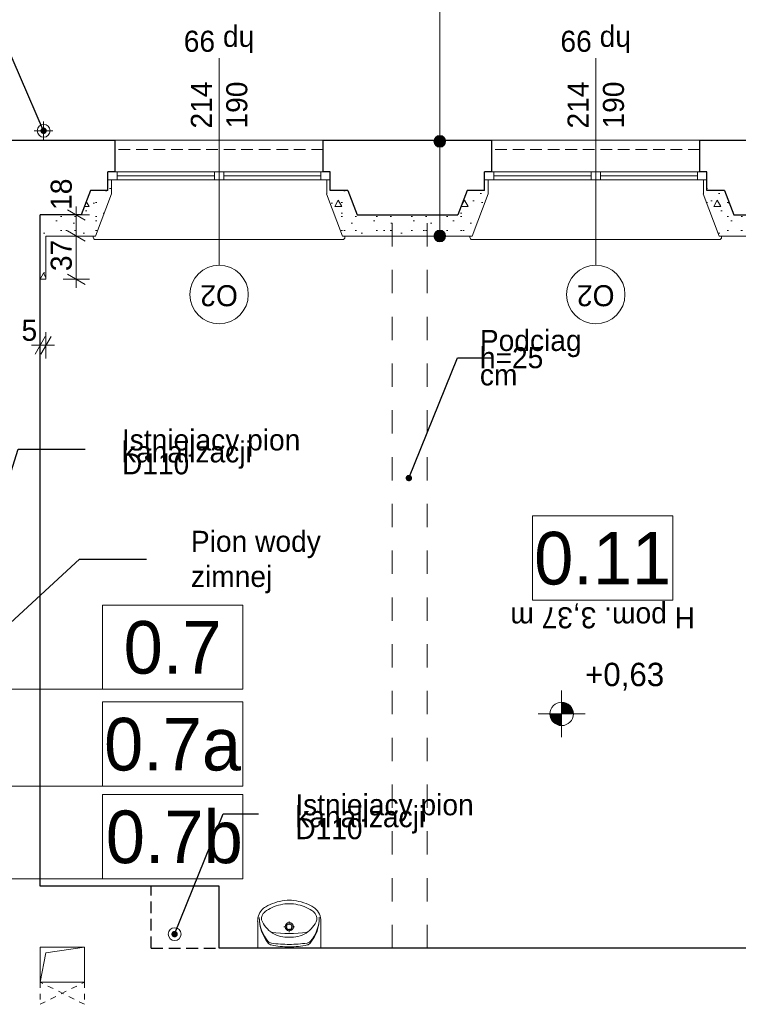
# Model space of a CAD drawing. Extents: x -145259 to -66341, y -2316 to 227384.
# Tile 30 of 141: x -87653 to -81510, y 54284 to 62704. Entities that reach past the tile are written whole.
import ezdxf

# ---------------------------------------------------------------- set-up
doc = ezdxf.new("R2010")
doc.units = 0
doc.header["$MEASUREMENT"] = 0
for name, pattern in [('Hidden Line', [100, 50, -50]), ('Krawędzie ukryte', [150, 100, -50]), ('Przerywana', [400, 200, -200])]:
    doc.linetypes.add(name, pattern=pattern)
for name, color, linetype in [('Arch ocieplenie', 7, 'Continuous'), ('Arch opisy', 7, 'Continuous'), ('Arch wymiary', 7, 'Continuous'), ('INWENT RZĘDNE', 7, 'Continuous'), ('INWENT wyposarzenie', 7, 'Continuous')]:
    doc.layers.add(name, color=color, linetype=linetype)
for name, color, linetype, lineweight in [('Arch ocieplenie_Nr_Pióra__21', 7, 'Continuous', 13), ('Arch opisy okien_Nr_Pióra__21', 7, 'Continuous', 13), ('Arch opisy_Nr_Pióra__1', 7, 'Continuous', 25), ('Arch opisy_Nr_Pióra__21', 7, 'Continuous', 13), ('Arch przebicia_Nr_Pióra__21', 7, 'Continuous', 13), ('Arch wymiary_Nr_Pióra__21', 7, 'Continuous', 13), ('Arch wymiary_Nr_Pióra__5', 7, 'Continuous', 13), ('Inwent kominy_Nr_Pióra__21', 7, 'Continuous', 13), ('INWENT ODWODNIENIE_Nr_Pióra__21', 7, 'Continuous', 13), ('INWENT OPISY_Nr_Pióra__21', 7, 'Continuous', 13), ('INWENT RZĘDNE_Nr_Pióra__21', 7, 'Continuous', 13), ('INWENT STROPY_Nr_Pióra__21', 7, 'Continuous', 13), ('INWENT wyposarzenie_Nr_Pióra__21', 7, 'Continuous', 13), ('INWENT. OKNA_Nr_Pióra__21', 7, 'Continuous', 13), ('INWENT.ŚCIANY_Nr_Pióra__1', 7, 'Continuous', 25), ('INWENT.ŚCIANY_Nr_Pióra__21', 7, 'Continuous', 13)]:
    doc.layers.add(name, color=color, linetype=linetype, lineweight=lineweight)
doc.layers.add('INWENT kanalizacja_Nr_Pióra__118', color=7, linetype='Continuous', lineweight=13, true_color=0x573938)
doc.styles.add('GENERATED_STYLE_1', font='txt')
doc.styles.add('GENERATED_STYLE_2', font='txt')
doc.styles.add('GENERATED_STYLE_4', font='txt')
doc.styles.add('GENERATED_STYLE_5', font='txt')
doc.styles.add('GENERATED_STYLE_7', font='txt')
doc.styles.add('GENERATED_STYLE_8', font='txt')
doc.dimstyles.new('GENERATED_STYLE__1', dxfattribs={"dimtxt": 179.999995, "dimasz": 114, "dimexe": 0.18, "dimexo": 0, "dimgap": 0.09, "dimtad": 1, "dimdec": 0, "dimlfac": 0.1, "dimzin": 0, "dimdsep": 46, "dimtxsty": 'GENERATED_STYLE_1', "dimblk": 'ARROWHEAD_2', "dimblk1": 'ARROWHEAD_2', "dimblk2": 'ARROWHEAD_2', "dimcen": 0.09, "dimclrd": 7, "dimclre": 7, "dimclrt": 7, "dimazin": 0, "dimtfac": 1, "dimtdec": 4, "dimtmove": 0, "dimatfit": 3, "dimfxl": 0, "dimtolj": 1, "dimtzin": 0, "dimarcsym": 0})
doc.dimstyles.new('GENERATED_STYLE__2', dxfattribs={"dimtxt": 179.999995, "dimasz": 114, "dimexe": 0.18, "dimexo": 0, "dimgap": 0.09, "dimtad": 1, "dimtih": 1, "dimtoh": 1, "dimdec": 0, "dimlfac": 0.1, "dimzin": 0, "dimdsep": 46, "dimtxsty": 'GENERATED_STYLE_1', "dimblk": 'ARROWHEAD_2', "dimblk1": 'ARROWHEAD_2', "dimblk2": 'ARROWHEAD_2', "dimcen": 0.09, "dimclrd": 7, "dimclre": 7, "dimclrt": 7, "dimazin": 0, "dimtfac": 1, "dimtdec": 4, "dimtmove": 0, "dimatfit": 3, "dimfxl": 0, "dimtolj": 1, "dimtzin": 0, "dimarcsym": 0})
doc.dimstyles.new('GENERATED_STYLE__9', dxfattribs={"dimtxt": 0.18, "dimasz": 109.44, "dimexe": 0.18, "dimexo": 0.0625, "dimgap": 0.09, "dimtad": 0, "dimtih": 1, "dimtoh": 1, "dimdec": 4, "dimzin": 0, "dimdsep": 46, "dimcen": 0.09, "dimadec": 0, "dimazin": 0, "dimtfac": 1, "dimtdec": 4, "dimtmove": 0, "dimatfit": 3, "dimldrblk": 'ARROWHEAD_11', "dimfxl": 0, "dimtolj": 1, "dimtzin": 0, "dimarcsym": 0})
pattern_1 = [(0, (0, 0), (0, 623.5383), [60, -300]), (0, (180, 311.8), (0, 623.5383), [60, -300]), (60, (0, 0), (-540, 311.769), [60, -300]), (60, (360, 0), (-540, 311.769), [60, -300]), (120, (60, 0), (540, 311.769), [60, -300]), (120, (420, 0), (540, 311.769), [60, -300]), (0, (0, 60), (0, 120), [0, -120, 0, -180]), (45, (60, 60), (-84.85282, 84.85282), [0, -90, 0, -150])]

# ---------------------------------------------------------------- blocks, each defined once
blk = doc.blocks.new('Ściana_16', base_point=(-81118.7, 61033.6))
at = {"layer": 'Arch ocieplenie_Nr_Pióra__21', "linetype": 'Continuous'}
h = blk.add_hatch(dxfattribs=at)
h.set_pattern_fill('Structural_Concrete', color=256, style=0, pattern_type=2)
h.set_pattern_definition(pattern_1)
h.paths.add_polyline_path([(-81118.7, 61033.6), (-81548.7, 61033.6), (-81672.8, 60853.6), (-81118.7, 60853.6)], flags=0)
for p, q in [((-81118.7, 61033.6), (-81548.7, 61033.6)), ((-81672.8, 60853.6), (-81118.7, 60853.6))]:
    blk.add_line(p, q, dxfattribs=at)
blk = doc.blocks.new('Ściana_17', base_point=(-81548.7, 61033.6))
at = {"layer": 'Arch ocieplenie_Nr_Pióra__21', "linetype": 'Continuous'}
h = blk.add_hatch(dxfattribs=at)
h.set_pattern_fill('Structural_Concrete', color=256, style=0, pattern_type=2)
h.set_pattern_definition(pattern_1)
h.paths.add_polyline_path([(-81548.7, 61033.6), (-81628.7, 61243.6), (-81809.9, 61213.6), (-81672.8, 60853.6)], flags=0)
for p, q in [((-81809.9, 61213.6), (-81672.8, 60853.6)), ((-81548.7, 61033.6), (-81628.7, 61243.6))]:
    blk.add_line(p, q, dxfattribs=at)
blk = doc.blocks.new('Ściana_18', base_point=(-81628.7, 61243.6))
at = {"layer": 'Arch ocieplenie_Nr_Pióra__21', "linetype": 'Continuous'}
h = blk.add_hatch(dxfattribs=at)
h.set_pattern_fill('Structural_Concrete', color=256, style=0, pattern_type=2)
h.set_pattern_definition(pattern_1)
h.paths.add_polyline_path([(-81628.7, 61243.6), (-81778.7, 61243.6), (-81808.7, 61213.6), (-81809.9, 61213.6)], flags=0)
for p, q in [((-81808.7, 61213.6), (-81809.9, 61213.6)), ((-81628.7, 61243.6), (-81778.7, 61243.6))]:
    blk.add_line(p, q, dxfattribs=at)
blk = doc.blocks.new('Ściana_19', base_point=(-81778.7, 61243.6))
at = {"layer": 'Arch ocieplenie_Nr_Pióra__21', "linetype": 'Continuous'}
h = blk.add_hatch(dxfattribs=at)
h.set_pattern_fill('Structural_Concrete', color=256, style=0, pattern_type=2)
h.set_pattern_definition(pattern_1)
h.paths.add_polyline_path([(-81778.7, 61243.6), (-81778.7, 61333.6), (-81808.7, 61333.6), (-81808.7, 61213.6)], flags=0)
for p, q in [((-81778.7, 61333.6), (-81808.7, 61333.6)), ((-81808.7, 61333.6), (-81808.7, 61213.6)), ((-81778.7, 61243.6), (-81778.7, 61333.6))]:
    blk.add_line(p, q, dxfattribs=at)
blk = doc.blocks.new('Ściana_20', base_point=(-84338.7, 61033.6))
at = {"layer": 'Arch ocieplenie_Nr_Pióra__21', "linetype": 'Continuous'}
h = blk.add_hatch(dxfattribs=at)
h.set_pattern_fill('Structural_Concrete', color=256, style=0, pattern_type=2)
h.set_pattern_definition(pattern_1)
h.paths.add_polyline_path([(-84338.7, 60853.6), (-83784.7, 60853.6), (-83908.7, 61033.6), (-84338.7, 61033.6)], flags=0)
for p, q in [((-83908.7, 61033.6), (-84338.7, 61033.6)), ((-84338.7, 60853.6), (-83784.7, 60853.6))]:
    blk.add_line(p, q, dxfattribs=at)
blk = doc.blocks.new('Ściana_21', base_point=(-83908.7, 61033.6))
at = {"layer": 'Arch ocieplenie_Nr_Pióra__21', "linetype": 'Continuous'}
h = blk.add_hatch(dxfattribs=at)
h.set_pattern_fill('Structural_Concrete', color=256, style=0, pattern_type=2)
h.set_pattern_definition(pattern_1)
h.paths.add_polyline_path([(-83784.7, 60853.6), (-83647.5, 61213.6), (-83828.7, 61243.6), (-83908.7, 61033.6)], flags=0)
for p, q in [((-83828.7, 61243.6), (-83908.7, 61033.6)), ((-83784.7, 60853.6), (-83647.5, 61213.6))]:
    blk.add_line(p, q, dxfattribs=at)
blk = doc.blocks.new('Ściana_22', base_point=(-83828.7, 61243.6))
at = {"layer": 'Arch ocieplenie_Nr_Pióra__21', "linetype": 'Continuous'}
h = blk.add_hatch(dxfattribs=at)
h.set_pattern_fill('Structural_Concrete', color=256, style=0, pattern_type=2)
h.set_pattern_definition(pattern_1)
h.paths.add_polyline_path([(-83647.5, 61213.6), (-83648.7, 61213.6), (-83678.7, 61243.6), (-83828.7, 61243.6)], flags=0)
for p, q in [((-83678.7, 61243.6), (-83828.7, 61243.6)), ((-83647.5, 61213.6), (-83648.7, 61213.6))]:
    blk.add_line(p, q, dxfattribs=at)
blk = doc.blocks.new('Ściana_23', base_point=(-83678.7, 61243.6))
at = {"layer": 'Arch ocieplenie_Nr_Pióra__21', "linetype": 'Continuous'}
h = blk.add_hatch(dxfattribs=at)
h.set_pattern_fill('Structural_Concrete', color=256, style=0, pattern_type=2)
h.set_pattern_definition(pattern_1)
h.paths.add_polyline_path([(-83648.7, 61213.6), (-83648.7, 61333.6), (-83678.7, 61333.6), (-83678.7, 61243.6)], flags=0)
for p, q in [((-83648.7, 61333.6), (-83678.7, 61333.6)), ((-83678.7, 61333.6), (-83678.7, 61243.6)), ((-83648.7, 61213.6), (-83648.7, 61333.6))]:
    blk.add_line(p, q, dxfattribs=at)
blk = doc.blocks.new('Ściana_24', base_point=(-87478.7, 61033.6))
at = {"layer": 'Arch ocieplenie_Nr_Pióra__21', "linetype": 'Continuous'}
h = blk.add_hatch(dxfattribs=at)
h.set_pattern_fill('Structural_Concrete', color=256, style=0, pattern_type=2)
h.set_pattern_definition(pattern_1)
h.paths.add_polyline_path([(-87428.7, 60853.6), (-87004.7, 60853.6), (-87128.7, 61033.6), (-87478.7, 61033.6)], flags=0)
for p, q in [((-87128.7, 61033.6), (-87478.7, 61033.6)), ((-87428.7, 60853.6), (-87004.7, 60853.6))]:
    blk.add_line(p, q, dxfattribs=at)
blk = doc.blocks.new('Ściana_25', base_point=(-87128.7, 61033.6))
at = {"layer": 'Arch ocieplenie_Nr_Pióra__21', "linetype": 'Continuous'}
h = blk.add_hatch(dxfattribs=at)
h.set_pattern_fill('Structural_Concrete', color=256, style=0, pattern_type=2)
h.set_pattern_definition(pattern_1)
h.paths.add_polyline_path([(-87004.7, 60853.6), (-86867.5, 61213.6), (-87048.7, 61243.6), (-87128.7, 61033.6)], flags=0)
for p, q in [((-87048.7, 61243.6), (-87128.7, 61033.6)), ((-87004.7, 60853.6), (-86867.5, 61213.6))]:
    blk.add_line(p, q, dxfattribs=at)
blk = doc.blocks.new('Ściana_26', base_point=(-87048.7, 61243.6))
at = {"layer": 'Arch ocieplenie_Nr_Pióra__21', "linetype": 'Continuous'}
h = blk.add_hatch(dxfattribs=at)
h.set_pattern_fill('Structural_Concrete', color=256, style=0, pattern_type=2)
h.set_pattern_definition(pattern_1)
h.paths.add_polyline_path([(-86867.5, 61213.6), (-86868.7, 61213.6), (-86898.7, 61243.6), (-87048.7, 61243.6)], flags=0)
for p, q in [((-86898.7, 61243.6), (-87048.7, 61243.6)), ((-86867.5, 61213.6), (-86868.7, 61213.6))]:
    blk.add_line(p, q, dxfattribs=at)
blk = doc.blocks.new('Ściana_27', base_point=(-86898.7, 61243.6))
at = {"layer": 'Arch ocieplenie_Nr_Pióra__21', "linetype": 'Continuous'}
h = blk.add_hatch(dxfattribs=at)
h.set_pattern_fill('Structural_Concrete', color=256, style=0, pattern_type=2)
h.set_pattern_definition(pattern_1)
h.paths.add_polyline_path([(-86868.7, 61213.6), (-86868.7, 61333.6), (-86898.7, 61333.6), (-86898.7, 61243.6)], flags=0)
for p, q in [((-86868.7, 61333.6), (-86898.7, 61333.6)), ((-86898.7, 61333.6), (-86898.7, 61243.6)), ((-86868.7, 61213.6), (-86868.7, 61333.6))]:
    blk.add_line(p, q, dxfattribs=at)
blk = doc.blocks.new('Ściana_28', base_point=(-87478.7, 61033.6))
at = {"layer": 'Arch ocieplenie_Nr_Pióra__21', "linetype": 'Continuous'}
h = blk.add_hatch(dxfattribs=at)
h.set_pattern_fill('Structural_Concrete', color=256, style=0, pattern_type=2)
h.set_pattern_definition(pattern_1)
h.paths.add_polyline_path([(-87478.7, 61033.6), (-87478.7, 60483.6), (-87428.7, 60483.6), (-87428.7, 60853.6)], flags=0)
for p, q in [((-87478.7, 61033.6), (-87478.7, 60483.6)), ((-87428.7, 60483.6), (-87428.7, 60853.6)), ((-87478.7, 60483.6), (-87428.7, 60483.6))]:
    blk.add_line(p, q, dxfattribs=at)
blk = doc.blocks.new('Ściana_29', base_point=(-84338.7, 61033.6))
at = {"layer": 'Arch ocieplenie_Nr_Pióra__21', "linetype": 'Continuous'}
h = blk.add_hatch(dxfattribs=at)
h.set_pattern_fill('Structural_Concrete', color=256, style=0, pattern_type=2)
h.set_pattern_definition(pattern_1)
h.paths.add_polyline_path([(-84338.7, 61033.6), (-84768.7, 61033.6), (-84892.8, 60853.6), (-84338.7, 60853.6)], flags=0)
for p, q in [((-84338.7, 61033.6), (-84768.7, 61033.6)), ((-84892.8, 60853.6), (-84338.7, 60853.6))]:
    blk.add_line(p, q, dxfattribs=at)
blk = doc.blocks.new('Ściana_30', base_point=(-84768.7, 61033.6))
at = {"layer": 'Arch ocieplenie_Nr_Pióra__21', "linetype": 'Continuous'}
h = blk.add_hatch(dxfattribs=at)
h.set_pattern_fill('Structural_Concrete', color=256, style=0, pattern_type=2)
h.set_pattern_definition(pattern_1)
h.paths.add_polyline_path([(-84768.7, 61033.6), (-84848.7, 61243.6), (-85029.9, 61213.6), (-84892.8, 60853.6)], flags=0)
for p, q in [((-85029.9, 61213.6), (-84892.8, 60853.6)), ((-84768.7, 61033.6), (-84848.7, 61243.6))]:
    blk.add_line(p, q, dxfattribs=at)
blk = doc.blocks.new('Ściana_31', base_point=(-84848.7, 61243.6))
at = {"layer": 'Arch ocieplenie_Nr_Pióra__21', "linetype": 'Continuous'}
h = blk.add_hatch(dxfattribs=at)
h.set_pattern_fill('Structural_Concrete', color=256, style=0, pattern_type=2)
h.set_pattern_definition(pattern_1)
h.paths.add_polyline_path([(-84848.7, 61243.6), (-84998.7, 61243.6), (-85028.7, 61213.6), (-85029.9, 61213.6)], flags=0)
for p, q in [((-85028.7, 61213.6), (-85029.9, 61213.6)), ((-84848.7, 61243.6), (-84998.7, 61243.6))]:
    blk.add_line(p, q, dxfattribs=at)
blk = doc.blocks.new('Ściana_32', base_point=(-84998.7, 61243.6))
at = {"layer": 'Arch ocieplenie_Nr_Pióra__21', "linetype": 'Continuous'}
h = blk.add_hatch(dxfattribs=at)
h.set_pattern_fill('Structural_Concrete', color=256, style=0, pattern_type=2)
h.set_pattern_definition(pattern_1)
h.paths.add_polyline_path([(-84998.7, 61243.6), (-84998.7, 61333.6), (-85028.7, 61333.6), (-85028.7, 61213.6)], flags=0)
for p, q in [((-84998.7, 61333.6), (-85028.7, 61333.6)), ((-85028.7, 61333.6), (-85028.7, 61213.6)), ((-84998.7, 61243.6), (-84998.7, 61333.6))]:
    blk.add_line(p, q, dxfattribs=at)
blk = doc.blocks.new('Symbol Umywalka 14_1', base_point=(-85618.7, 55173.6))
at = {"layer": 'INWENT wyposarzenie_Nr_Pióra__21', "linetype": 'Continuous'}
for p, q in [((-85618.7, 54763.6), (-85618.7, 54992.1)), ((-85348.8, 54963.6), (-85348.8, 54992.4)), ((-85078.7, 54763.6), (-85078.7, 54992.1)), ((-85365.5, 54946.9), (-85394.3, 54946.9)), ((-85348.8, 54901.5), (-85348.8, 54930.3)), ((-85303.4, 54946.9), (-85332.2, 54946.9)), ((-85618.7, 54763.6), (-85078.7, 54763.6)), ((-85263.7, 54763.6), (-85433.8, 54763.6))]:
    blk.add_line(p, q, dxfattribs=at)
for radius in [35, 25]:
    blk.add_circle((-85348.8, 54946.9), radius, dxfattribs=at)
for centre, radius, start, end in [((-85335.1, 54730), 444.2, 94.20524, 116.2597), ((-85348.7, 54903.6), 270, 85.98758, 94.01242), ((-85362.4, 54730), 444.2, 63.7403, 85.79476), ((-85481.5, 54998), 137.4, 128.74542, 182.45518), ((-85504.8, 55011.7), 80.9, 130.80161, 183.93061), ((-85434.5, 54939), 212.8, 117.15714, 128.68481), ((-85372.2, 54846.3), 293, 99.99776, 129.28506), ((-85348.7, 54827), 316.7, 76.43339, 103.56661), ((-85325.3, 54846.3), 293, 50.71494, 80.00224), ((-85263, 54939), 212.8, 51.31519, 62.84286), ((-85192.7, 55011.7), 80.9, 356.06939, 49.19839), ((-85216, 54998), 137.4, 357.54482, 51.25458), ((-85299.7, 55023.5), 305.1, 179.32329, 221.47551), ((-85265.3, 55021.7), 339.6, 179.09275, 219.33522), ((-85361.6, 55094.6), 240.7, 201.55193, 237.15578), ((-85335.8, 55094.6), 240.7, 302.84422, 338.44807), ((-85432.3, 55021.6), 339.6, 320.74225, 0.98472), ((-85397.8, 55023.4), 305.1, 318.60196, 0.75418), ((-85348.8, 55874.4), 984.9, 261.17345, 278.82043), ((-85494.6, 54851.2), 45, 221.47551, 262.16955), ((-85368.1, 55098.5), 240.6, 238.94394, 274.60598), ((-85329.4, 55098.5), 240.6, 265.39402, 301.05606), ((-85202.7, 54851.4), 45, 277.90792, 318.60197), ((-85493.1, 54835), 45, 219.33522, 257.30598), ((-85354.5, 55450.5), 675.9, 257.30598, 270.51028), ((-85343.6, 55949.7), 1153.8, 262.16955, 269.75502), ((-85355.2, 55949.7), 1153.8, 270.32245, 277.90792), ((-85343.6, 55450.5), 675.9, 269.56719, 282.77149), ((-85204.2, 54835.2), 45, 282.77149, 320.74225)]:
    blk.add_arc(centre, radius, start, end, dxfattribs=at)
blk = doc.blocks.new('Linia_1', base_point=(-85746.2, 56977.2))
at = {"layer": 'Arch opisy_Nr_Pióra__21', "linetype": 'Continuous'}
blk.add_hatch(color=256, dxfattribs=at).paths.add_polyline_path([(-89933.6, 56977.2), (-89939.4, 57005.9), (-89955.6, 57030.2), (-89979.9, 57046.5), (-90008.6, 57052.2), (-90037.3, 57046.5), (-90061.7, 57030.2), (-90077.9, 57005.9), (-90083.6, 56977.2), (-90077.9, 56948.5), (-90061.7, 56924.1), (-90037.3, 56907.9), (-90008.6, 56902.2), (-89979.9, 56907.9), (-89955.6, 56924.1), (-89939.4, 56948.5)], flags=0)
blk.add_line((-85746.2, 56977.2), (-89933.6, 56977.2), dxfattribs=at)
blk.add_circle((-90008.6, 56977.2), 75, dxfattribs=at)
blk = doc.blocks.new('Linia_3', base_point=(-85746.2, 55356.9))
at = {"layer": 'Arch opisy_Nr_Pióra__21', "linetype": 'Continuous'}
blk.add_hatch(color=256, dxfattribs=at).paths.add_polyline_path([(-88505.7, 55356.9), (-88511.4, 55385.6), (-88527.7, 55409.9), (-88552, 55426.1), (-88580.7, 55431.9), (-88609.4, 55426.1), (-88633.8, 55409.9), (-88650, 55385.6), (-88655.7, 55356.9), (-88650, 55328.2), (-88633.8, 55303.8), (-88609.4, 55287.6), (-88580.7, 55281.9), (-88552, 55287.6), (-88527.7, 55303.8), (-88511.4, 55328.2)], flags=0)
blk.add_line((-85746.2, 55356.9), (-88505.7, 55356.9), dxfattribs=at)
blk.add_circle((-88580.7, 55356.9), 75, dxfattribs=at)
blk = doc.blocks.new('Linia_6', base_point=(-84061.7, 60853.6))
at = {"layer": 'Arch opisy_Nr_Pióra__21', "linetype": 'Continuous'}
for points in [[(-84011.7, 61663.6), (-84015.5, 61682.7), (-84026.4, 61699), (-84042.6, 61709.8), (-84061.7, 61713.6), (-84080.8, 61709.8), (-84097.1, 61699), (-84107.9, 61682.7), (-84111.7, 61663.6), (-84107.9, 61644.5), (-84097.1, 61628.2), (-84080.8, 61617.4), (-84061.7, 61613.6), (-84042.6, 61617.4), (-84026.4, 61628.2), (-84015.5, 61644.5)], [(-84011.7, 60853.6), (-84015.5, 60872.7), (-84026.4, 60889), (-84042.6, 60899.8), (-84061.7, 60903.6), (-84080.8, 60899.8), (-84097.1, 60889), (-84107.9, 60872.7), (-84111.7, 60853.6), (-84107.9, 60834.5), (-84097.1, 60818.2), (-84080.8, 60807.4), (-84061.7, 60803.6), (-84042.6, 60807.4), (-84026.4, 60818.2), (-84015.5, 60834.5)]]:
    blk.add_hatch(color=256, dxfattribs=at).paths.add_polyline_path(points, flags=0)
blk.add_line((-84061.7, 60903.6), (-84061.7, 61613.6), dxfattribs=at)
for centre in [(-84061.7, 61663.6), (-84061.7, 60853.6)]:
    blk.add_circle(centre, 50, dxfattribs=at)
blk = doc.blocks.new('Linia_7', base_point=(-84061.7, 61663.6))
at = {"layer": 'Arch opisy_Nr_Pióra__21', "linetype": 'Continuous'}
blk.add_line((-84061.7, 61663.6), (-84061.7, 62842.6), dxfattribs=at)
blk.add_circle((-84061.7, 63142.6), 300, dxfattribs=at)
blk = doc.blocks.new('*D1326')
at = {"layer": 'Arch wymiary_Nr_Pióra__5', "linetype": 'Continuous'}
for p, q in [((-87244.5, 60896.9), (-87094.5, 60810.3)), ((-87057, 60853.6), (-87282, 60853.6)), ((-87169.5, 60483.6), (-87169.5, 60853.6)), ((-87057, 60483.6), (-87282, 60483.6)), ((-87244.5, 60526.9), (-87094.5, 60440.3)), ((-87169.5, 60410.3), (-87169.5, 60483.6))]:
    blk.add_line(p, q, dxfattribs=at)
at = {"layer": 'Arch wymiary_Nr_Pióra__21', "char_height": 180, "attachment_point": 7, "rotation": 90, "style": 'GENERATED_STYLE_1'}
for s, insert in [('{18}', (-87205.5, 61077)), ('{37}', (-87205.5, 60553.4))]:
    blk.add_mtext(s, dxfattribs=dict(at, insert=insert))
blk = doc.blocks.new('ARROWHEAD_2')
at = {"color": 0, "linetype": 'Continuous', "lineweight": 0}
for p, q in [((0, 0), (-1, 0)), ((-0.378, -0.655), (0.378, 0.655))]:
    blk.add_line(p, q, dxfattribs=at)
blk = doc.blocks.new('*D1327')
at = {"layer": 'Arch wymiary_Nr_Pióra__5', "linetype": 'Continuous'}
for p, q in [((-87094.5, 60990.3), (-87244.5, 61076.9)), ((-87169.5, 61033.6), (-87169.5, 61107)), ((-87057, 61033.6), (-87282, 61033.6)), ((-87169.5, 60853.6), (-87169.5, 61033.6)), ((-87244.5, 60896.9), (-87094.5, 60810.3)), ((-87057, 60853.6), (-87282, 60853.6))]:
    blk.add_line(p, q, dxfattribs=at)
at = {"layer": 'Arch wymiary_Nr_Pióra__21', "char_height": 180, "attachment_point": 7, "rotation": 90, "style": 'GENERATED_STYLE_1'}
for s, insert in [('{18}', (-87205.5, 61077)), ('{37}', (-87205.5, 60553.4))]:
    blk.add_mtext(s, dxfattribs=dict(at, insert=insert))
blk = doc.blocks.new('*D1328')
at = {"layer": 'Arch wymiary_Nr_Pióra__5', "linetype": 'Continuous'}
for p, q in [((-87522, 59843.9), (-87435.4, 59993.9)), ((-87478.7, 59806.4), (-87478.7, 60031.4)), ((-87385.4, 59993.9), (-87472, 59843.9)), ((-87428.7, 59806.4), (-87428.7, 60031.4)), ((-87552.1, 59918.9), (-87478.7, 59918.9)), ((-87478.7, 59918.9), (-87428.7, 59918.9)), ((-87428.7, 59918.9), (-87355.4, 59918.9))]:
    blk.add_line(p, q, dxfattribs=at)
at = {"layer": 'Arch wymiary_Nr_Pióra__21', "insert": (-87637.3, 59954.9), "char_height": 180, "attachment_point": 7, "style": 'GENERATED_STYLE_1'}
blk.add_mtext('{5}', dxfattribs=at)
blk = doc.blocks.new('Koty wysokościowe_7', base_point=(-83020.1, 56767.1))
at = {"layer": 'INWENT RZĘDNE_Nr_Pióra__21', "linetype": 'Continuous'}
for points in [[(-83020.1, 56767.1), (-82920.1, 56767.1), (-82927.7, 56805.4), (-82949.4, 56837.8), (-82981.9, 56859.5), (-83020.1, 56867.1)], [(-83020.1, 56767.1), (-83120.1, 56767.1), (-83112.5, 56728.8), (-83090.8, 56696.4), (-83058.4, 56674.7), (-83020.1, 56667.1)]]:
    blk.add_hatch(color=256, dxfattribs=at).paths.add_polyline_path(points, flags=0)
for p, q in [((-83020.1, 56567.1), (-83020.1, 56967.1)), ((-83220.1, 56767.1), (-82820.1, 56767.1))]:
    blk.add_line(p, q, dxfattribs=at)
blk.add_circle((-83020.1, 56767.1), 100, dxfattribs=at)
at = {"layer": 'INWENT RZĘDNE_Nr_Pióra__21', "insert": (-82820.1, 56967.1), "char_height": 200, "attachment_point": 7, "style": 'GENERATED_STYLE_2'}
blk.add_mtext('{+0,63}', dxfattribs=at)
blk = doc.blocks.new('ARROWHEAD_11')
at = {"color": 0, "linetype": 'Continuous', "lineweight": 0}
blk.add_line((0, 0), (-1, 0), dxfattribs=at)
at = {"color": 0, "linetype": 'Continuous', "lineweight": 0, "const_width": 0.25, "flags": 128}
blk.add_lwpolyline([(-0.125, 0, 1), (0.125, 0, 1)], format="xyb", close=True, dxfattribs=at)

msp = doc.modelspace()

# ---------------------------------------------------------------- linework, layer by layer
at = {"layer": 'Arch opisy okien_Nr_Pióra__21', "linetype": 'Continuous'}
for centre in [(-85948.7, 60353.6), (-82728.7, 60353.6)]:
    msp.add_circle(centre, 250, dxfattribs=at)
at = {"layer": 'Arch opisy_Nr_Pióra__21', "linetype": 'Continuous'}
for p, q in [((-83269.4, 58459.9), (-83269.4, 57739.9)), ((-82069.4, 58459.9), (-83269.4, 58459.9)), ((-82069.4, 57739.9), (-82069.4, 58459.9)), ((-86946.2, 57697.2), (-86946.2, 56977.2)), ((-85746.2, 57697.2), (-86946.2, 57697.2)), ((-85746.2, 56977.2), (-85746.2, 57697.2)), ((-83269.4, 57739.9), (-82069.4, 57739.9)), ((-86946.2, 56977.2), (-85746.2, 56977.2)), ((-86946.2, 56869.3), (-86946.2, 56149.3)), ((-85746.2, 56869.3), (-86946.2, 56869.3)), ((-85746.2, 56149.3), (-85746.2, 56869.3)), ((-85746.2, 56149.3), (-89993.7, 56149.3)), ((-86946.2, 56149.3), (-85746.2, 56149.3)), ((-86946.2, 56076.9), (-86946.2, 55356.9)), ((-85746.2, 56076.9), (-86946.2, 56076.9)), ((-85746.2, 55356.9), (-85746.2, 56076.9)), ((-86946.2, 55356.9), (-85746.2, 55356.9))]:
    msp.add_line(p, q, dxfattribs=at)
at = {"layer": 'Arch przebicia_Nr_Pióra__21', "linetype": 'Hidden Line'}
for p, q in [((-87478.7, 54473.6), (-87478.7, 54283.6)), ((-87098.7, 54283.6), (-87478.7, 54473.6)), ((-87478.7, 54283.6), (-87098.7, 54473.6)), ((-87098.7, 54473.6), (-87098.7, 54283.6))]:
    msp.add_line(p, q, dxfattribs=at)
at = {"layer": 'INWENT kanalizacja_Nr_Pióra__118', "linetype": 'Continuous'}
msp.add_circle((-86328.7, 54883.6), 55, dxfattribs=at)
at = {"layer": 'Inwent kominy_Nr_Pióra__21', "linetype": 'Continuous'}
for p, q in [((-87478.7, 54473.6), (-87478.7, 54773.6)), ((-87478.7, 54773.6), (-87098.7, 54773.6)), ((-87428.7, 54723.6), (-87098.7, 54773.6)), ((-87098.7, 54773.6), (-87098.7, 54473.6)), ((-87478.7, 54473.6), (-87428.7, 54723.6)), ((-87098.7, 54473.6), (-87478.7, 54473.6))]:
    msp.add_line(p, q, dxfattribs=at)
at = {"layer": 'INWENT ODWODNIENIE_Nr_Pióra__21', "linetype": 'Continuous'}
for p, q in [((-87448.7, 61673.6), (-87448.7, 61833.6)), ((-87528.7, 61753.6), (-87368.7, 61753.6))]:
    msp.add_line(p, q, dxfattribs=at)
msp.add_circle((-87448.7, 61753.6), 55, dxfattribs=at)
at = {"layer": 'INWENT OPISY_Nr_Pióra__21', "linetype": 'Continuous'}
for p, q in [((-85948.7, 60603.6), (-85948.7, 62373.6)), ((-82728.7, 60603.6), (-82728.7, 62373.6))]:
    msp.add_line(p, q, dxfattribs=at)
at = {"layer": 'INWENT STROPY_Nr_Pióra__21', "linetype": 'Przerywana'}
for p, q in [((-84468.7, 54763.6), (-84468.7, 61033.6)), ((-84168.7, 54763.6), (-84168.7, 61033.6))]:
    msp.add_line(p, q, dxfattribs=at)
at = {"layer": 'INWENT. OKNA_Nr_Pióra__21', "linetype": 'Continuous'}
for p, q in [((-86898.7, 61403.6), (-84998.7, 61403.6)), ((-86818.7, 61333.6), (-86818.7, 61403.6)), ((-85988.7, 61333.6), (-85988.7, 61403.6)), ((-85908.7, 61333.6), (-85908.7, 61403.6)), ((-85078.7, 61333.6), (-85078.7, 61403.6)), ((-83678.7, 61403.6), (-81778.7, 61403.6)), ((-83598.7, 61333.6), (-83598.7, 61403.6)), ((-82768.7, 61333.6), (-82768.7, 61403.6)), ((-82688.7, 61333.6), (-82688.7, 61403.6)), ((-81858.7, 61333.6), (-81858.7, 61403.6)), ((-84998.7, 61333.6), (-86898.7, 61333.6)), ((-85988.7, 61368.6), (-86818.7, 61368.6)), ((-85078.7, 61368.6), (-85908.7, 61368.6)), ((-81778.7, 61333.6), (-83678.7, 61333.6)), ((-82768.7, 61368.6), (-83598.7, 61368.6)), ((-81858.7, 61368.6), (-82688.7, 61368.6)), ((-87024.7, 60843.6), (-87024.7, 60853.6)), ((-87004.7, 60823.6), (-84892.8, 60823.6)), ((-84872.8, 60843.6), (-84872.8, 60853.6)), ((-83804.7, 60843.6), (-83804.7, 60853.6)), ((-83784.7, 60823.6), (-81672.8, 60823.6)), ((-81652.8, 60843.6), (-81652.8, 60853.6))]:
    msp.add_line(p, q, dxfattribs=at)
for centre, start, end in [((-87004.7, 60843.6), 180, 270), ((-84892.8, 60843.6), 270, 0), ((-83784.7, 60843.6), 180, 270), ((-81672.8, 60843.6), 270, 0)]:
    msp.add_arc(centre, 20, start, end, dxfattribs=at)
at = {"layer": 'INWENT.ŚCIANY_Nr_Pióra__1', "linetype": 'Continuous'}
for p, q in [((-87888.7, 61673.6), (-86838.7, 61673.6)), ((-86838.7, 61673.6), (-86838.7, 61403.6)), ((-85058.7, 61403.6), (-85058.7, 61673.6)), ((-85058.7, 61673.6), (-83618.7, 61673.6)), ((-83618.7, 61673.6), (-83618.7, 61403.6)), ((-81838.7, 61673.6), (-80398.7, 61673.6)), ((-81838.7, 61403.6), (-81838.7, 61673.6)), ((-86898.7, 61243.6), (-86898.7, 61403.6)), ((-86838.7, 61403.6), (-86898.7, 61403.6)), ((-84998.7, 61403.6), (-85058.7, 61403.6)), ((-84998.7, 61243.6), (-84998.7, 61403.6)), ((-83678.7, 61243.6), (-83678.7, 61403.6)), ((-83618.7, 61403.6), (-83678.7, 61403.6)), ((-81778.7, 61403.6), (-81838.7, 61403.6)), ((-81778.7, 61243.6), (-81778.7, 61403.6)), ((-87048.7, 61243.6), (-87128.7, 61033.6)), ((-86898.7, 61243.6), (-87048.7, 61243.6)), ((-84848.7, 61243.6), (-84998.7, 61243.6)), ((-84848.7, 61243.6), (-84768.7, 61033.6)), ((-83828.7, 61243.6), (-83908.7, 61033.6)), ((-83678.7, 61243.6), (-83828.7, 61243.6)), ((-81628.7, 61243.6), (-81778.7, 61243.6)), ((-81628.7, 61243.6), (-81548.7, 61033.6)), ((-87478.7, 55293.6), (-87478.7, 61033.6)), ((-87128.7, 61033.6), (-87478.7, 61033.6)), ((-84768.7, 61033.6), (-83908.7, 61033.6)), ((-81548.7, 61033.6), (-80688.7, 61033.6)), ((-85948.7, 55293.6), (-87478.7, 55293.6)), ((-85948.7, 54763.6), (-85948.7, 55293.6)), ((-78228.7, 54763.6), (-85948.7, 54763.6))]:
    msp.add_line(p, q, dxfattribs=at)
at = {"layer": 'INWENT.ŚCIANY_Nr_Pióra__1', "linetype": 'Krawędzie ukryte'}
for q in [(-86528.7, 55293.6), (-85948.7, 54763.6)]:
    msp.add_line((-86528.7, 54763.6), q, dxfattribs=at)
at = {"layer": 'INWENT.ŚCIANY_Nr_Pióra__21', "linetype": 'Continuous'}
for p, q in [((-85058.7, 61673.6), (-86838.7, 61673.6)), ((-81838.7, 61673.6), (-83618.7, 61673.6))]:
    msp.add_line(p, q, dxfattribs=at)
at = {"layer": 'INWENT.ŚCIANY_Nr_Pióra__21', "linetype": 'Krawędzie ukryte'}
for p, q in [((-85058.7, 61593.6), (-86838.7, 61593.6)), ((-81838.7, 61593.6), (-83618.7, 61593.6))]:
    msp.add_line(p, q, dxfattribs=at)

# ---------------------------------------------------------------- block references
at = {"layer": 'Arch ocieplenie'}
for name, p in [('Ściana_27', (-86898.7, 61243.6)), ('Ściana_32', (-84998.7, 61243.6)), ('Ściana_23', (-83678.7, 61243.6)), ('Ściana_19', (-81778.7, 61243.6)), ('Ściana_25', (-87128.7, 61033.6)), ('Ściana_26', (-87048.7, 61243.6)), ('Ściana_30', (-84768.7, 61033.6)), ('Ściana_31', (-84848.7, 61243.6)), ('Ściana_21', (-83908.7, 61033.6)), ('Ściana_22', (-83828.7, 61243.6)), ('Ściana_17', (-81548.7, 61033.6)), ('Ściana_18', (-81628.7, 61243.6)), ('Ściana_24', (-87478.7, 61033.6)), ('Ściana_28', (-87478.7, 61033.6)), ('Ściana_29', (-84338.7, 61033.6)), ('Ściana_20', (-84338.7, 61033.6)), ('Ściana_16', (-81118.7, 61033.6))]:
    msp.add_blockref(name, p, dxfattribs=at)
at = {"layer": 'Arch opisy', "linetype": 'Continuous'}
for name, p in [('Linia_7', (-84061.7, 61663.6)), ('Linia_6', (-84061.7, 60853.6)), ('Linia_1', (-85746.2, 56977.2)), ('Linia_3', (-85746.2, 55356.9))]:
    msp.add_blockref(name, p, dxfattribs=at)
at = {"layer": 'INWENT RZĘDNE'}
msp.add_blockref('Koty wysokościowe_7', (-83020.1, 56767.1), dxfattribs=at)
at = {"layer": 'INWENT wyposarzenie', "color": 104, "linetype": 'Continuous', "lineweight": 20, "true_color": 0x029e21}
msp.add_blockref('Symbol Umywalka 14_1', (-85618.7, 55173.6), dxfattribs=at)

# ---------------------------------------------------------------- texts
at = {"layer": 'Arch opisy okien_Nr_Pióra__21', "linetype": 'Continuous', "char_height": 180, "attachment_point": 2, "rotation": 180, "style": 'GENERATED_STYLE_8'}
for insert in [(-85948.7, 60253.3), (-82728.7, 60253.3)]:
    msp.add_mtext('{O2}', dxfattribs=dict(at, insert=insert))
at = {"layer": 'Arch opisy_Nr_Pióra__1', "linetype": 'Continuous', "char_height": 450, "attachment_point": 8, "style": 'GENERATED_STYLE_5'}
for s, insert in [('{0.11}', (-82669.4, 57867.3)), ('{0.7}', (-86346.2, 57104.5)), ('{0.7a}', (-86346.2, 56276.7)), ('{0.7b}', (-86331.3, 55484.2))]:
    msp.add_mtext(s, dxfattribs=dict(at, insert=insert))
at = {"layer": 'INWENT OPISY_Nr_Pióra__21', "linetype": 'Continuous', "char_height": 180, "attachment_point": 2, "rotation": 180, "style": 'GENERATED_STYLE_7'}
for s, insert in [('{hp 99}', (-85948.7, 62429.3)), ('{hp 99}', (-82728.7, 62429.3)), ('{H pom. 3,37 m}', (-82669.4, 57499.1))]:
    msp.add_mtext(s, dxfattribs=dict(at, insert=insert))
at = {"layer": 'INWENT OPISY_Nr_Pióra__21', "linetype": 'Continuous', "char_height": 180, "width": 1346.334, "attachment_point": 2, "rotation": 90, "line_spacing_factor": 1.008452, "style": 'GENERATED_STYLE_7'}
for insert in [(-86189.9, 61973.6), (-82969.9, 61973.6)]:
    msp.add_mtext('{214\\P190}', dxfattribs=dict(at, insert=insert))
at = {"layer": 'INWENT OPISY_Nr_Pióra__21', "linetype": 'Continuous', "char_height": 180, "attachment_point": 4, "style": 'GENERATED_STYLE_4'}
for s, insert, width, line_spacing_factor in [('{Podciag\\Ph=25 cm}', (-83719.1, 59812.1), 803.012, 0.491192), ('{Istniejacy pion\\Pkanalizacji D110 }', (-86779.2, 59006.5), 1570.45, 0.340614), ('{Istniejacy pion\\Pkanalizacji D110 }', (-85297.2, 55886.6), 1570.45, 0.340614)]:
    msp.add_mtext(s, dxfattribs=dict(at, insert=insert, width=width, line_spacing_factor=line_spacing_factor))
at = {"layer": 'INWENT OPISY_Nr_Pióra__21', "linetype": 'Continuous', "insert": (-86189.5, 58065.4), "char_height": 180, "width": 1662.793, "attachment_point": 4, "style": 'GENERATED_STYLE_4'}
msp.add_mtext('{Pion wody zimnej}', dxfattribs=at)

# ---------------------------------------------------------------- dimensions: what is measured, and where the dimension line sits
at = {"layer": 'Arch wymiary', "linetype": 'Continuous'}
for p1, p2, picture, middle in [((-87428.7, 60483.6), (-87303.7, 60853.6), '*D1326', (-87295.5, 60690)), ((-87303.7, 60853.6), (-87303.7, 61033.6), '*D1327', (-87295.5, 61213.5))]:
    dim = msp.add_linear_dim(base=(-87169.5, 60483.6), p1=p1, p2=p2, angle=90, dimstyle='GENERATED_STYLE__1', dxfattribs=at)
    dim.commit()
    dim.dimension.update_dxf_attribs({"geometry": picture, "text_midpoint": middle})
dim = msp.add_linear_dim(base=(-87478.7, 59918.9), p1=(-87478.7, 60758.6), p2=(-87428.7, 60758.6), dimstyle='GENERATED_STYLE__2', dxfattribs=at)
dim.commit()
dim.dimension.update_dxf_attribs({"geometry": '*D1328', "text_midpoint": (-87569, 60044.9)})

# ---------------------------------------------------------------- leaders
at = {"layer": 'INWENT OPISY_Nr_Pióra__21', "linetype": 'Continuous', "annotation_type": 0, "has_hookline": 1, "hookline_direction": 1}
for points, text_width in [([(-87448.7, 61753.6), (-88284.7, 63679.3), (-88659.6, 63679.3)], 437.1), ([(-84326.1, 58783.9), (-83911.5, 59812.6), (-83608.4, 59812.6)], 985.7), ([(-88268.7, 57113.6), (-87666.1, 59032.2), (-87093.1, 59032.2)], 1328.6), ([(-88418.7, 56913.6), (-87143, 58091.1), (-86570, 58091.1)], 1354.3), ([(-86328.7, 54883.6), (-85914.1, 55912.3), (-85611, 55912.3)], 1328.6)]:
    msp.add_leader(points, dimstyle='GENERATED_STYLE__9', dxfattribs=dict(at, text_width=text_width))

doc.saveas('drawing.dxf')
